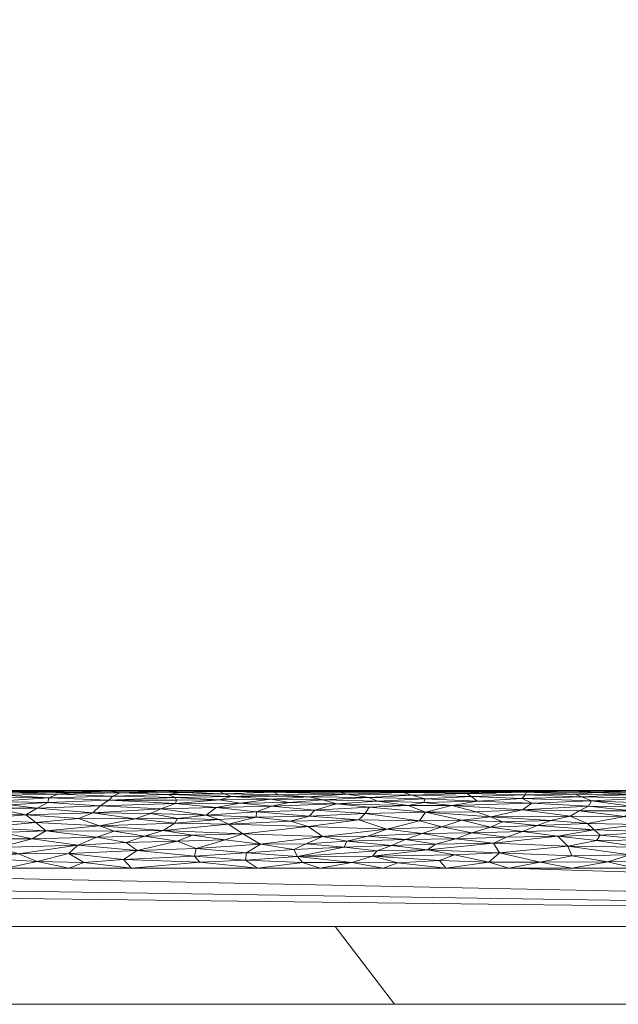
# Model space of a CAD drawing. Header units: millimetres. Extents: x -300 to 300, y 0 to 450.
# Tile 170 of 256: x 220 to 235, y 0 to 25. Entities that reach past the tile are written whole.
import ezdxf

# ---------------------------------------------------------------- set-up
doc = ezdxf.new("R2010")
doc.units = ezdxf.units.MM
doc.layers.add('A-GENM', color=13, linetype='Continuous')

# ---------------------------------------------------------------- blocks, each defined once
blk = doc.blocks.new('MODEL_CCAS0420-1080410R0 - MODEL_CCAS0420-1080410R0-453240-Preview')
at = {"layer": 'A-GENM', "lineweight": 9}
mesh = blk.add_polyface(dxfattribs=at)
corners = [(-296.159, -20, -110), (-295.657, -15.55, -110), (-294.177, -11.323, -110), (-291.793, -7.531, -110), (-288.625, -4.364, -110), (-284.831, -1.981, -110), (-280.602, -0.502, -110), (-276.147, 0, -110), (276.147, 0, -110), (280.596, -0.501, -110), (284.825, -1.978, -110), (288.619, -4.359, -110), (291.788, -7.525, -110), (294.174, -11.316, -110), (295.656, -15.545, -110), (296.159, -20, -110), (296.159, -426.171, -110), (295.658, -430.617, -110), (294.182, -434.842, -110), (291.802, -438.632, -110), (288.638, -441.797, -110), (284.848, -444.179, -110), (280.622, -445.657, -110), (276.171, -446.159, -110), (-276.171, -446.159, -110), (-280.617, -445.658, -110), (-284.842, -444.182, -110), (-288.632, -441.802, -110), (-291.797, -438.638, -110), (-294.179, -434.848, -110), (-295.657, -430.622, -110), (-296.159, -426.171, -110)]
mesh.append_faces([[corners[k] for k in face] for face in [(15, 12, 13, 14)]], dxfattribs={"vtx0": -1})
mesh.append_faces([[corners[k] for k in face] for face in [(16, 8, 15)]], dxfattribs={"vtx0": -1, "vtx1": -1})
mesh.append_faces([[corners[k] for k in face] for face in [(24, 31, 7, 8)]], dxfattribs={"vtx0": -1, "vtx1": -1, "vtx3": -1})
mesh.append_faces([[corners[k] for k in face] for face in [(31, 24, 25, 30), (18, 21, 22, 17), (17, 22, 23, 16)]], dxfattribs={"vtx0": -1, "vtx2": -1})
mesh.append_faces([[corners[k] for k in face] for face in [(0, 3, 4, 5), (0, 5, 6, 7)]], dxfattribs={"vtx0": -1, "vtx3": -1})
mesh.append_faces([[corners[k] for k in face] for face in [(28, 29, 27)]], dxfattribs={"vtx1": -1})
mesh.append_faces([[corners[k] for k in face] for face in [(25, 26, 30), (11, 12, 15, 10), (9, 10, 15, 8), (31, 0, 7)]], dxfattribs={"vtx1": -1, "vtx2": -1})
mesh.append_faces([[corners[k] for k in face] for face in [(23, 24, 8, 16)]], dxfattribs={"vtx1": -1, "vtx2": -1, "vtx3": -1})
mesh.append_faces([[corners[k] for k in face] for face in [(26, 27, 29, 30)]], dxfattribs={"vtx1": -1, "vtx3": -1})
mesh.append_faces([[corners[k] for k in face] for face in [(19, 20, 21, 18)]], dxfattribs={"vtx2": -1})
mesh.append_faces([[corners[k] for k in face] for face in [(0, 1, 2, 3)]], dxfattribs={"vtx3": -1})
mesh = blk.add_polyface(dxfattribs=at)
corners = [(279.918, 0, -2), (278.032, 0, -56), (276.147, 0, -110), (-276.147, 0, -110), (-278.032, 0, -56), (-279.918, 0, -2), (0, 0, -2)]
mesh.append_faces([[corners[k] for k in face] for face in [(6, 3, 4, 5)]], dxfattribs={"vtx0": -1})
mesh.append_faces([[corners[k] for k in face] for face in [(3, 6, 2)]], dxfattribs={"vtx0": -1, "vtx1": -1})
mesh.append_faces([[corners[k] for k in face] for face in [(1, 2, 6, 0)]], dxfattribs={"vtx1": -1})
mesh = blk.add_polyface(dxfattribs=at)
corners = [(279.918, 0, -2), (0, 0, -2), (-279.918, 0, -2), (-279.918, -0.586, -0.586), (-279.918, -2), (0, -2), (279.918, -2), (279.918, -0.586, -0.586), (-146.072, 0, -2), (-139.959, -2), (-209.938, -2), (-246.456, -2), (-73.036, 0, -2), (-212.995, 0, -2), (-69.979, -2), (-246.456, 0, -2), (146.072, -2), (139.959, 0, -2), (209.938, 0, -2), (246.456, 0, -2), (73.036, -2), (212.995, -2), (69.979, 0, -2), (246.456, -2), (-36.518, 0, -2), (-34.99, -2), (-52.485, -2), (34.99, 0, -2), (36.518, -2), (18.259, -2), (-263.187, -2), (-109.554, 0, -2), (-104.969, -2), (-122.464, -2), (263.187, 0, -2), (104.969, 0, -2), (109.554, -2), (91.295, -2), (-174.949, -2), (-179.533, 0, -2), (-162.803, 0, -2), (179.533, -2), (174.949, 0, -2), (192.444, 0, -2), (-157.454, -2), (-127.813, 0, -2), (-18.259, 0, -2), (-17.495, -2), (-229.726, 0, -2), (-228.197, -2), (229.726, -2), (228.197, 0, -2), (54.777, -2), (52.485, 0, -2), (-87.474, -2), (-91.295, 0, -2), (127.813, -2), (122.464, 0, -2), (-196.264, 0, -2), (-192.444, -2), (157.454, 0, -2), (162.803, -2), (-54.777, 0, -2), (17.495, 0, -2), (-263.187, 0, -2), (263.187, -2), (87.474, 0, -2), (196.264, -2)]
mesh.append_faces([[corners[k] for k in face] for face in [(44, 40, 38), (45, 33, 31), (46, 47, 1), (50, 51, 21), (52, 53, 28), (54, 55, 32), (56, 57, 36), (58, 59, 39), (60, 61, 42)]], dxfattribs={"vtx0": -1, "vtx1": -1})
mesh.append_faces([[corners[k] for k in face] for face in [(34, 65, 7), (30, 64, 3)]], dxfattribs={"vtx0": -1, "vtx1": -1, "vtx2": -1})
mesh.append_faces([[corners[k] for k in face] for face in [(5, 63, 1, 47), (42, 61, 41, 43), (19, 23, 65, 34), (32, 55, 31, 33), (28, 53, 27, 29), (39, 59, 38, 40), (36, 57, 35, 37), (21, 51, 18, 67), (63, 5, 29, 27), (67, 18, 43, 41), (37, 35, 66)]], dxfattribs={"vtx0": -1, "vtx2": -1})
mesh.append_faces([[corners[k] for k in face] for face in [(2, 3, 64)]], dxfattribs={"vtx1": -1})
mesh.append_faces([[corners[k] for k in face] for face in [(25, 47, 46, 24), (9, 33, 45, 8), (8, 40, 44, 9), (49, 10, 13, 48), (11, 49, 48, 15), (19, 51, 50, 23), (20, 37, 66, 22), (26, 25, 24, 62), (14, 26, 62, 12), (22, 53, 52, 20), (30, 11, 15, 64), (12, 55, 54, 14), (17, 57, 56, 16), (10, 59, 58, 13), (16, 61, 60, 17)]], dxfattribs={"vtx1": -1, "vtx3": -1})
mesh.append_faces([[corners[k] for k in face] for face in [(3, 4, 30), (65, 6, 7), (7, 0, 34)]], dxfattribs={"vtx2": -1})
mesh = blk.add_polyface(dxfattribs=at)
corners = [(-279.918, -2), (-292.651, -7.27), (-297.929, -20), (-297.929, -224.97), (-297.929, -429.94), (-292.661, -442.661), (-279.94, -447.929), (0, -447.929), (279.94, -447.929), (292.661, -442.661), (297.929, -429.94), (297.929, -224.97), (297.929, -20), (292.651, -7.27), (279.918, -2), (0, -2), (0, -3.5), (13.257, -3.5), (26.515, -3.5), (39.772, -3.5), (53.029, -3.5), (66.287, -3.5), (79.544, -3.5), (92.801, -3.5), (106.059, -3.5), (119.316, -3.5), (132.573, -3.5), (145.831, -3.5), (159.088, -3.5), (172.345, -3.5), (185.603, -3.5), (198.86, -3.5), (212.117, -3.5), (225.375, -3.5), (238.632, -3.5), (251.889, -3.5), (265.147, -3.5), (278.404, -3.5), (291.028, -7.487), (296.497, -19.511), (296.5, -32.769), (296.5, -46.026), (296.5, -59.283), (296.5, -72.541), (296.5, -85.798), (296.5, -99.055), (296.5, -112.313), (296.5, -125.57), (296.5, -138.827), (296.5, -152.085), (296.5, -165.342), (296.5, -178.599), (296.5, -191.857), (296.5, -205.114), (296.5, -218.371), (296.5, -231.629), (296.5, -244.886), (296.5, -258.143), (296.499, -271.401), (296.499, -284.658), (296.499, -297.915), (296.499, -311.173), (296.499, -324.43), (296.499, -337.687), (296.5, -350.945), (296.5, -364.202), (296.5, -377.459), (296.5, -390.717), (296.5, -403.974), (296.5, -417.231), (296.497, -430.489), (291.028, -442.513), (278.404, -446.5), (265.147, -446.5), (251.889, -446.5), (238.632, -446.5), (225.375, -446.5), (212.117, -446.5), (198.86, -446.5), (185.603, -446.5), (172.345, -446.5), (159.088, -446.5), (145.831, -446.5), (132.573, -446.5), (119.316, -446.5), (106.059, -446.5), (92.801, -446.5), (79.544, -446.5), (66.287, -446.5), (53.029, -446.5), (39.772, -446.5), (26.515, -446.5), (13.257, -446.5), (0, -446.5), (-12.926, -446.5), (-25.852, -446.5), (-38.777, -446.5), (-51.703, -446.5), (-64.629, -446.5), (-77.555, -446.5), (-90.48, -446.5), (-103.406, -446.5), (-116.332, -446.5), (-129.258, -446.5), (-142.183, -446.5), (-155.109, -446.5), (-168.035, -446.5), (-180.961, -446.5), (-193.887, -446.5), (-206.812, -446.5), (-219.738, -446.5), (-232.664, -446.5), (-245.59, -446.5), (-258.515, -446.5), (-271.441, -446.5), (-284.356, -445.968), (-294.544, -438.124), (-296.5, -425.35), (-296.5, -412.424), (-296.5, -399.498), (-296.5, -386.572), (-296.5, -373.646), (-296.5, -360.721), (-296.5, -347.795), (-296.499, -334.869), (-296.499, -321.943), (-296.499, -309.018), (-296.499, -296.092), (-296.499, -283.166), (-296.499, -270.24), (-296.5, -257.315), (-296.5, -244.389), (-296.5, -231.463), (-296.5, -218.537), (-296.5, -205.611), (-296.5, -192.686), (-296.5, -179.76), (-296.5, -166.834), (-296.5, -153.908), (-296.5, -140.983), (-296.5, -128.057), (-296.5, -115.131), (-296.5, -102.205), (-296.5, -89.28), (-296.5, -76.354), (-296.5, -63.428), (-296.5, -50.502), (-296.5, -37.576), (-296.5, -24.651), (-294.544, -11.876), (-284.356, -4.032), (-271.441, -3.5), (-258.515, -3.5), (-245.59, -3.5), (-232.664, -3.5), (-219.738, -3.5), (-206.812, -3.5), (-193.887, -3.5), (-180.961, -3.5), (-168.035, -3.5), (-155.109, -3.5), (-142.183, -3.5), (-129.258, -3.5), (-116.332, -3.5), (-103.406, -3.5), (-90.48, -3.5), (-77.555, -3.5), (-64.629, -3.5), (-51.703, -3.5), (-38.777, -3.5), (-25.852, -3.5), (-12.926, -3.5), (-294.538, -438.129), (-294.547, -438.108)]
mesh.append_faces([[corners[k] for k in face] for face in [(116, 172, 173)]])
mesh.append_faces([[corners[k] for k in face] for face in [(118, 4, 117), (6, 115, 5), (115, 6, 114), (7, 104, 6), (1, 150, 0), (151, 0, 150)]], dxfattribs={"vtx0": -1, "vtx1": -1})
mesh.append_faces([[corners[k] for k in face] for face in [(4, 124, 125), (7, 99, 100), (2, 148, 149), (149, 1, 2), (2, 141, 142), (0, 151, 152), (0, 160, 161, 15), (15, 165, 166), (15, 170, 171), (8, 81, 82, 7), (8, 72, 73), (11, 61, 62, 10), (12, 46, 47, 11), (38, 13, 14, 37), (13, 38, 39, 12)]], dxfattribs={"vtx0": -1, "vtx2": -1})
mesh.append_faces([[corners[k] for k in face] for face in [(4, 118, 119, 120), (4, 120, 121, 122), (3, 128, 129, 130), (3, 130, 131, 132), (3, 138, 139, 140), (0, 154, 155, 156), (0, 156, 157, 158), (15, 161, 162, 163), (15, 163, 164, 165), (8, 73, 74, 75), (7, 86, 87, 88), (7, 83, 84, 85), (10, 68, 69, 70), (11, 55, 56, 57), (14, 28, 29, 30), (14, 32, 33, 34), (15, 19, 20, 21), (12, 44, 45, 46), (11, 49, 50, 51), (11, 47, 48, 49), (12, 39, 40, 41)]], dxfattribs={"vtx0": -1, "vtx3": -1})
mesh.append_faces([[corners[k] for k in face] for face in [(123, 124, 4, 122), (127, 128, 3, 126), (113, 114, 6, 112), (111, 112, 6, 110), (109, 110, 6, 108), (107, 108, 6, 106), (96, 97, 7, 95), (105, 106, 6, 104), (103, 104, 7, 102), (101, 102, 7, 100), (98, 99, 7, 97), (94, 95, 7, 93), (135, 136, 3, 134), (137, 138, 3, 136), (133, 134, 3, 132), (145, 146, 2, 144), (147, 148, 2, 146), (143, 144, 2, 142), (149, 150, 1), (153, 154, 0, 152), (159, 160, 0, 158), (169, 170, 15, 168), (167, 168, 15, 166), (78, 79, 8, 77), (80, 81, 8, 79), (76, 77, 8, 75), (91, 92, 7, 90), (89, 90, 7, 88), (85, 86, 7), (82, 83, 7), (67, 68, 10, 66), (65, 66, 10, 64), (60, 61, 11, 59), (58, 59, 11, 57), (63, 64, 10, 62), (54, 55, 11, 53), (26, 27, 15, 25), (31, 32, 14, 30), (16, 17, 15, 171), (18, 19, 15, 17), (24, 25, 15, 23), (22, 23, 15, 21), (34, 35, 14), (52, 53, 11, 51), (36, 37, 14, 35), (42, 43, 12, 41), (43, 44, 12), (92, 93, 7)]], dxfattribs={"vtx1": -1, "vtx2": -1})
mesh.append_faces([[corners[k] for k in face] for face in [(3, 4, 125, 126), (2, 3, 140, 141), (71, 72, 8, 9), (70, 71, 9, 10), (27, 28, 14, 15)]], dxfattribs={"vtx1": -1, "vtx3": -1})
mesh.append_faces([[corners[k] for k in face] for face in [(4, 173, 117), (115, 172, 5)]], dxfattribs={"vtx2": -1})
mesh = blk.add_polyface(dxfattribs=at)
corners = [(-234.784, -5.227, -0.991), (-236.149, -5.296, -1.12), (-234.542, -5.334, -1.202), (-234.242, -4.839, -0.515), (-235.644, -4.83, -0.507), (-234.47, -4.972, -0.645), (-235.861, -5.39, -1.345), (-236.648, -5.152, -0.872), (-234.706, -5.092, -0.788), (-235.814, -4.971, -0.644), (-236.329, -5.495, -1.858), (-235.749, -5.478, -1.704), (-237.503, -5.49, -1.797), (-236.602, -5.45, -1.555), (-234.914, -5.443, -1.525), (-235.061, -5.496, -1.865), (-235.817, -5.5, -2), (-234.306, -5.5, -2), (-234.359, -5.399, -1.37), (-235.847, -5.084, -0.778), (-236.886, -5.042, -0.725), (-237.041, -4.845, -0.52), (-235.014, -4.35, -0.196), (-233.919, -4.319, -0.183), (-234.912, -4.209, -0.137), (-235.771, -3.841, -0.033), (-234.177, -4.069, -0.089), (-234.281, -3.815, -0.028), (-237.363, -4.115, -0.103), (-236.224, -4.231, -0.145), (-236.038, -4.036, -0.079), (-235.203, -3.665, -0.008), (-236.704, -3.691, -0.011), (-237.192, -3.904, -0.045), (-235.895, -3.5), (-234.28, -3.5), (-234.305, -5.482, -1.727), (-237.329, -5.5, -2), (-236.445, -4.433, -0.237), (-236.038, -4.622, -0.349), (-234.858, -4.486, -0.266), (-234.688, -4.646, -0.365), (-237.101, -4.56, -0.309)]
mesh.append_faces([[corners[k] for k in face] for face in [(0, 1, 2), (3, 4, 5), (1, 6, 2), (0, 7, 1), (8, 5, 9), (10, 11, 12), (13, 14, 6), (13, 11, 14), (14, 18, 6), (19, 0, 8), (7, 19, 20), (9, 20, 19), (9, 4, 21), (22, 23, 24), (25, 26, 27), (28, 29, 30), (26, 25, 30), (31, 32, 25), (25, 32, 33), (9, 5, 4), (25, 33, 30), (31, 25, 27), (30, 29, 24), (32, 31, 34), (11, 15, 36), (10, 16, 15), (14, 11, 36), (11, 10, 15), (38, 39, 40), (41, 40, 39), (4, 41, 39), (41, 4, 3), (39, 21, 4), (6, 18, 2), (30, 24, 26), (29, 38, 22), (29, 22, 24), (38, 40, 22), (38, 42, 39), (0, 19, 7), (9, 19, 8)]], dxfattribs={"vtx0": -1, "vtx1": -1, "vtx2": -1})
mesh.append_faces([[corners[k] for k in face] for face in [(15, 16, 17)]], dxfattribs={"vtx0": -1, "vtx2": -1})
mesh.append_faces([[corners[k] for k in face] for face in [(35, 34, 31), (37, 16, 10)]], dxfattribs={"vtx1": -1, "vtx2": -1})
mesh = blk.add_polyface(dxfattribs=at)
corners = [(-233.919, -4.319, -0.183), (-234.177, -4.069, -0.089), (-234.912, -4.209, -0.137), (-233.39, -4.596, -0.332), (-234.858, -4.486, -0.266), (-234.688, -4.646, -0.365), (-234.914, -5.443, -1.525), (-234.305, -5.482, -1.727), (-233.117, -5.45, -1.554), (-234.784, -5.227, -0.991), (-233.009, -5.288, -1.103), (-233.251, -5.168, -0.897), (-232.193, -4.555, -0.306), (-233.016, -4.442, -0.242), (-235.014, -4.35, -0.196), (-235.061, -5.496, -1.865), (-233.373, -5.495, -1.85), (-233.472, -3.656, -0.007), (-235.203, -3.665, -0.008), (-234.281, -3.815, -0.028), (-232.6, -4.296, -0.172), (-232.273, -4.143, -0.113), (-232.427, -3.894, -0.043), (-232.146, -3.651, -0.007), (-232.664, -3.5), (-232.794, -5.5, -2), (-232.038, -5.497, -1.877), (-234.542, -5.334, -1.202), (-233.079, -5.381, -1.32), (-234.706, -5.092, -0.788), (-233.013, -5.001, -0.678), (-232.203, -4.822, -0.5), (-234.242, -4.839, -0.515), (-231.846, -5.218, -0.977), (-233.74, -4.724, -0.421), (-233.134, -5.478, -1.704), (-234.359, -5.399, -1.37), (-234.28, -3.5), (-234.306, -5.5, -2), (-232.496, -4.692, -0.397), (-234.47, -4.972, -0.645), (-231.991, -5.455, -1.576)]
mesh.append_faces([[corners[k] for k in face] for face in [(37, 17, 24)]], dxfattribs={"vtx0": -1, "vtx1": -1})
mesh.append_faces([[corners[k] for k in face] for face in [(0, 1, 2), (3, 4, 5), (6, 7, 8), (9, 10, 11), (3, 12, 13), (4, 0, 14), (15, 16, 7), (17, 18, 19), (0, 13, 20), (21, 1, 0), (19, 1, 22), (23, 24, 17), (16, 25, 26), (10, 27, 28), (27, 10, 9), (11, 29, 9), (30, 29, 11), (30, 31, 32), (11, 10, 33), (5, 34, 3), (16, 35, 7), (27, 36, 28), (36, 8, 28), (21, 22, 1), (17, 37, 18), (19, 22, 17), (22, 23, 17), (8, 7, 35), (15, 38, 16), (26, 35, 16), (13, 4, 3), (34, 5, 32), (32, 31, 34), (39, 34, 31), (29, 30, 40), (30, 32, 40), (4, 13, 0), (0, 20, 21), (8, 36, 6), (35, 41, 8), (39, 12, 3), (34, 39, 3)]], dxfattribs={"vtx0": -1, "vtx1": -1, "vtx2": -1})
mesh.append_faces([[corners[k] for k in face] for face in [(38, 25, 16)]], dxfattribs={"vtx1": -1, "vtx2": -1})
mesh = blk.add_polyface(dxfattribs=at)
corners = [(-230.503, -5.28, -1.088), (-231.846, -5.218, -0.977), (-231.706, -5.341, -1.218), (-230.777, -4.12, -0.105), (-232.273, -4.143, -0.113), (-231.3, -4.251, -0.154), (-232.203, -4.822, -0.5), (-233.013, -5.001, -0.678), (-231.824, -4.949, -0.621), (-230.524, -4.936, -0.607), (-231.196, -5.109, -0.811), (-232.496, -4.692, -0.397), (-231.459, -4.734, -0.428), (-232.193, -4.555, -0.306), (-231.582, -5.421, -1.441), (-230.171, -5.376, -1.305), (-232.038, -5.497, -1.877), (-230.067, -5.493, -1.825), (-231.868, -5.481, -1.72), (-233.117, -5.45, -1.554), (-233.079, -5.381, -1.32), (-233.009, -5.288, -1.103), (-233.251, -5.168, -0.897), (-230.945, -4.56, -0.309), (-230.437, -4.389, -0.215), (-231.709, -4.404, -0.223), (-229.951, -5.444, -1.529), (-231.991, -5.455, -1.576), (-230.425, -5.474, -1.675), (-232.427, -3.894, -0.043), (-230.574, -3.974, -0.062), (-231.269, -3.846, -0.034), (-230.48, -5.192, -0.933), (-232.146, -3.651, -0.007), (-230.881, -3.7, -0.011), (-231.048, -3.5), (-231.282, -5.5, -2), (-232.794, -5.5, -2), (-232.664, -3.5), (-233.134, -5.478, -1.704), (-232.6, -4.296, -0.172), (-233.016, -4.442, -0.242), (-230.366, -4.719, -0.417)]
mesh.append_faces([[corners[k] for k in face] for face in [(36, 16, 37), (38, 33, 35)]], dxfattribs={"vtx0": -1, "vtx1": -1})
mesh.append_faces([[corners[k] for k in face] for face in [(0, 1, 2), (3, 4, 5), (6, 7, 8), (9, 8, 10), (11, 12, 13), (14, 15, 2), (16, 17, 18), (19, 14, 20), (2, 21, 20), (22, 1, 10), (10, 7, 22), (23, 13, 12), (24, 5, 25), (26, 27, 28), (27, 14, 19), (14, 2, 20), (15, 0, 2), (29, 4, 30), (31, 29, 30), (2, 1, 21), (32, 1, 0), (29, 31, 33), (33, 34, 35), (1, 32, 10), (27, 26, 14), (17, 16, 36), (39, 16, 18), (27, 39, 18), (40, 41, 25), (5, 40, 25), (28, 27, 18), (23, 24, 25), (25, 41, 13), (25, 13, 23), (12, 11, 6), (9, 12, 6), (23, 12, 42), (40, 5, 4), (4, 3, 30), (10, 8, 7), (9, 6, 8), (33, 31, 34)]], dxfattribs={"vtx0": -1, "vtx1": -1, "vtx2": -1})
mesh = blk.add_polyface(dxfattribs=at)
corners = [(-230.067, -5.493, -1.825), (-228.616, -5.494, -1.841), (-229.184, -5.474, -1.679), (-230.48, -5.192, -0.933), (-230.503, -5.28, -1.088), (-229.286, -5.224, -0.986), (-228.625, -3.643, -0.006), (-229.807, -3.638, -0.006), (-229.156, -3.808, -0.027), (-229.07, -5.065, -0.754), (-230.072, -5.109, -0.811), (-228.231, -5.157, -0.879), (-229.07, -5.318, -1.165), (-230.366, -4.719, -0.417), (-231.459, -4.734, -0.428), (-230.524, -4.936, -0.607), (-230.574, -3.974, -0.062), (-230.777, -4.12, -0.105), (-229.65, -4.084, -0.093), (-231.196, -5.109, -0.811), (-231.3, -4.251, -0.154), (-230.437, -4.389, -0.215), (-230.009, -4.239, -0.149), (-231.582, -5.421, -1.441), (-229.951, -5.444, -1.529), (-230.171, -5.376, -1.305), (-228.502, -5.406, -1.392), (-228.316, -5.451, -1.556), (-228.806, -4.739, -0.432), (-229.527, -4.499, -0.273), (-228.974, -4.904, -0.576), (-230.945, -4.56, -0.309), (-230.881, -3.7, -0.011), (-231.269, -3.846, -0.034), (-229.432, -3.5), (-231.048, -3.5), (-229.281, -3.949, -0.056), (-229.771, -5.5, -2), (-230.425, -5.474, -1.675), (-231.282, -5.5, -2), (-231.868, -5.481, -1.72), (-229.043, -4.321, -0.184), (-228.498, -4.191, -0.13), (-228.429, -4.042, -0.081)]
mesh.append_faces([[corners[k] for k in face] for face in [(0, 1, 2), (3, 4, 5), (6, 7, 8), (9, 10, 11), (4, 12, 5), (13, 14, 15), (16, 17, 18), (10, 15, 19), (20, 21, 22), (23, 24, 25), (26, 25, 24), (12, 4, 25), (2, 27, 24), (28, 29, 13), (28, 13, 30), (13, 15, 30), (29, 21, 31), (32, 33, 8), (16, 18, 36), (26, 12, 25), (3, 10, 19), (9, 30, 15), (5, 11, 10), (5, 10, 3), (15, 10, 9), (7, 6, 34), (0, 37, 1), (2, 38, 0), (38, 2, 24), (40, 0, 38), (41, 42, 22), (21, 41, 22), (8, 7, 32), (41, 21, 29), (29, 31, 13), (42, 18, 22), (36, 18, 43), (16, 36, 8), (22, 18, 17), (22, 17, 20), (8, 33, 16), (7, 35, 32)]], dxfattribs={"vtx0": -1, "vtx1": -1, "vtx2": -1})
mesh.append_faces([[corners[k] for k in face] for face in [(34, 35, 7), (39, 37, 0)]], dxfattribs={"vtx1": -1, "vtx2": -1})
mesh = blk.add_polyface(dxfattribs=at)
corners = [(-228.502, -5.406, -1.392), (-226.747, -5.388, -1.34), (-227.512, -5.333, -1.2), (-228.316, -5.451, -1.556), (-226.628, -5.45, -1.553), (-228.231, -5.157, -0.879), (-227.008, -5.187, -0.926), (-226.564, -5.09, -0.786), (-227.36, -3.646, -0.006), (-228.625, -3.643, -0.006), (-227.233, -3.804, -0.026), (-228.259, -5.5, -2), (-226.747, -5.5, -2), (-227.276, -5.495, -1.855), (-228.498, -4.191, -0.13), (-229.043, -4.321, -0.184), (-227.875, -4.316, -0.181), (-229.156, -3.808, -0.027), (-229.281, -3.949, -0.056), (-227.504, -4.569, -0.315), (-229.527, -4.499, -0.273), (-227.451, -4.124, -0.106), (-228.974, -4.904, -0.576), (-229.07, -5.065, -0.754), (-227.679, -4.993, -0.668), (-227.817, -3.5), (-229.286, -5.224, -0.986), (-229.07, -5.318, -1.165), (-227.881, -5.254, -1.039), (-226.554, -5.277, -1.082), (-226.18, -4.952, -0.624), (-227.531, -4.838, -0.514), (-228.806, -4.739, -0.432), (-227.053, -4.708, -0.409), (-229.432, -3.5), (-227.14, -3.98, -0.063), (-228.429, -4.042, -0.081), (-228.616, -5.494, -1.841), (-227.794, -5.479, -1.707), (-229.184, -5.474, -1.679), (-229.771, -5.5, -2), (-229.951, -5.444, -1.529), (-226.282, -4.12, -0.105), (-229.65, -4.084, -0.093), (-226.394, -5.478, -1.7)]
mesh.append_faces([[corners[k] for k in face] for face in [(34, 9, 25)]], dxfattribs={"vtx0": -1, "vtx1": -1})
mesh.append_faces([[corners[k] for k in face] for face in [(0, 1, 2), (0, 3, 4), (5, 6, 7), (8, 9, 10), (14, 15, 16), (17, 18, 10), (19, 16, 20), (16, 21, 14), (22, 23, 24), (8, 25, 9), (26, 27, 28), (5, 26, 28), (6, 5, 28), (24, 5, 7), (29, 6, 28), (2, 29, 28), (24, 30, 31), (0, 4, 1), (22, 24, 31), (5, 24, 23), (22, 31, 32), (33, 32, 31), (20, 32, 19), (28, 27, 2), (0, 2, 27), (32, 33, 19), (10, 9, 17), (35, 10, 36), (21, 35, 36), (11, 13, 37), (37, 13, 38), (39, 37, 38), (3, 39, 38), (4, 3, 38), (41, 3, 0), (14, 21, 36), (16, 42, 21), (43, 14, 36), (20, 16, 15), (10, 18, 36), (13, 44, 38)]], dxfattribs={"vtx0": -1, "vtx1": -1, "vtx2": -1})
mesh.append_faces([[corners[k] for k in face] for face in [(11, 12, 13), (40, 11, 37)]], dxfattribs={"vtx1": -1, "vtx2": -1})
mesh = blk.add_polyface(dxfattribs=at)
corners = [(-227.875, -4.316, -0.181), (-225.83, -4.379, -0.21), (-226.282, -4.12, -0.105), (-227.276, -5.495, -1.855), (-226.747, -5.5, -2), (-225.991, -5.494, -1.839), (-225.533, -5.343, -1.223), (-225.23, -5.254, -1.038), (-226.554, -5.277, -1.082), (-226.18, -4.952, -0.624), (-225.142, -5.06, -0.747), (-224.888, -4.865, -0.538), (-225.756, -5.17, -0.899), (-225.235, -5.474, -1.674), (-225.35, -5.413, -1.414), (-226.628, -5.45, -1.553), (-227.14, -3.98, -0.063), (-225.922, -3.897, -0.044), (-227.233, -3.804, -0.026), (-224.586, -3.809, -0.027), (-225.897, -3.707, -0.012), (-227.679, -4.993, -0.668), (-226.564, -5.09, -0.786), (-224.48, -5.496, -1.862), (-227.008, -5.187, -0.926), (-227.504, -4.569, -0.315), (-225.459, -4.628, -0.353), (-227.36, -3.646, -0.006), (-225.376, -4.231, -0.146), (-227.512, -5.333, -1.2), (-226.747, -5.388, -1.34), (-226.394, -5.478, -1.7), (-227.451, -4.124, -0.106), (-226.173, -4.811, -0.491), (-227.053, -4.708, -0.409), (-227.531, -4.838, -0.514), (-225.236, -5.5, -2), (-225.208, -4.751, -0.441), (-226.201, -3.5), (-227.817, -3.5), (-224.724, -3.653, -0.007), (-224.63, -4.008, -0.071), (-224.532, -4.345, -0.194), (-227.794, -5.479, -1.707)]
mesh.append_faces([[corners[k] for k in face] for face in [(0, 1, 2), (3, 4, 5), (6, 7, 8), (9, 10, 11), (7, 12, 8), (13, 14, 15), (16, 17, 18), (17, 19, 20), (9, 21, 22), (23, 13, 5), (12, 22, 24), (22, 10, 9), (25, 26, 1), (27, 18, 20), (28, 2, 1), (6, 29, 30), (31, 3, 5), (0, 25, 1), (16, 32, 2), (33, 34, 35), (24, 8, 12), (8, 29, 6), (14, 6, 30), (10, 22, 12), (9, 33, 35), (33, 9, 11), (15, 14, 30), (31, 5, 13), (31, 13, 15), (5, 36, 23), (11, 37, 33), (34, 26, 25), (26, 34, 33), (18, 17, 20), (38, 27, 20), (20, 40, 38), (2, 28, 41), (2, 41, 17), (2, 17, 16), (26, 33, 37), (1, 42, 28), (15, 43, 31)]], dxfattribs={"vtx0": -1, "vtx1": -1, "vtx2": -1})
mesh.append_faces([[corners[k] for k in face] for face in [(5, 4, 36)]], dxfattribs={"vtx0": -1, "vtx2": -1})
mesh.append_faces([[corners[k] for k in face] for face in [(38, 39, 27)]], dxfattribs={"vtx1": -1, "vtx2": -1})
mesh = blk.add_polyface(dxfattribs=at)
corners = [(-225.35, -5.413, -1.414), (-223.911, -5.393, -1.354), (-225.533, -5.343, -1.223), (-224.238, -5.446, -1.537), (-222.675, -5.433, -1.486), (-224.724, -3.653, -0.007), (-222.763, -3.726, -0.015), (-222.97, -3.5), (-224.087, -5.317, -1.163), (-225.23, -5.254, -1.038), (-225.142, -5.06, -0.747), (-224.093, -5.165, -0.892), (-223.721, -5.029, -0.709), (-224.586, -3.809, -0.027), (-223.115, -3.956, -0.057), (-225.459, -4.628, -0.353), (-223.782, -4.465, -0.255), (-225.83, -4.379, -0.21), (-224.532, -4.345, -0.194), (-224.143, -4.197, -0.132), (-225.376, -4.231, -0.146), (-225.922, -3.897, -0.044), (-224.63, -4.008, -0.071), (-225.208, -4.751, -0.441), (-224.079, -4.657, -0.372), (-223.302, -4.324, -0.185), (-224.888, -4.865, -0.538), (-222.489, -5.349, -1.236), (-224.122, -5.246, -1.025), (-222.385, -5.246, -1.025), (-225.756, -5.17, -0.899), (-224.148, -4.78, -0.464), (-223.458, -4.901, -0.573), (-223.062, -4.765, -0.453), (-225.235, -5.474, -1.674), (-223.828, -5.48, -1.712), (-223.724, -5.5, -2), (-224.48, -5.496, -1.862), (-225.236, -5.5, -2), (-222.954, -5.495, -1.852), (-225.897, -3.707, -0.012), (-224.585, -3.5), (-226.201, -3.5), (-222.829, -4.159, -0.118)]
mesh.append_faces([[corners[k] for k in face] for face in [(36, 37, 38)]], dxfattribs={"vtx0": -1, "vtx1": -1})
mesh.append_faces([[corners[k] for k in face] for face in [(0, 1, 2), (3, 1, 0), (1, 3, 4), (5, 6, 7), (8, 9, 2), (10, 11, 12), (13, 14, 6), (15, 16, 17), (18, 19, 20), (21, 22, 13), (15, 23, 24), (25, 19, 18), (12, 26, 10), (8, 2, 1), (27, 8, 1), (28, 29, 11), (11, 30, 9), (8, 28, 9), (11, 10, 30), (31, 32, 33), (31, 24, 23), (3, 0, 34), (35, 3, 34), (3, 35, 4), (39, 35, 37), (22, 14, 13), (13, 5, 40), (39, 37, 36), (37, 35, 34), (14, 22, 19), (31, 23, 26), (16, 15, 24), (32, 26, 12), (24, 31, 33), (26, 32, 31), (6, 5, 13), (18, 17, 16), (22, 20, 19), (25, 18, 16), (29, 28, 8), (11, 9, 28), (25, 43, 19)]], dxfattribs={"vtx0": -1, "vtx1": -1, "vtx2": -1})
mesh.append_faces([[corners[k] for k in face] for face in [(5, 7, 41, 42)]], dxfattribs={"vtx0": -1, "vtx3": -1})
mesh = blk.add_polyface(dxfattribs=at)
corners = [(-221.586, -4.093, -0.096), (-221.355, -3.876, -0.039), (-223.115, -3.956, -0.057), (-221.457, -5.494, -1.838), (-220.803, -5.47, -1.651), (-222.4, -5.476, -1.688), (-222.954, -5.495, -1.852), (-222.763, -3.726, -0.015), (-221.744, -3.642, -0.006), (-222.97, -3.5), (-222.675, -5.433, -1.486), (-223.828, -5.48, -1.712), (-223.724, -5.5, -2), (-222.212, -5.5, -2), (-221.606, -4.779, -0.464), (-222.147, -4.592, -0.329), (-223.062, -4.765, -0.453), (-221.975, -4.926, -0.597), (-222.163, -5.098, -0.796), (-222.385, -5.246, -1.025), (-220.812, -5.186, -0.924), (-224.087, -5.317, -1.163), (-222.489, -5.349, -1.236), (-220.84, -5.307, -1.141), (-222.829, -4.159, -0.118), (-222.076, -4.3, -0.174), (-223.721, -5.029, -0.709), (-223.911, -5.393, -1.354), (-221.075, -5.398, -1.368), (-224.093, -5.165, -0.892), (-220.542, -5.041, -0.724), (-223.458, -4.901, -0.573), (-221.466, -5.441, -1.518), (-220.701, -5.5, -2), (-223.302, -4.324, -0.185), (-223.782, -4.465, -0.255), (-222.523, -4.447, -0.245), (-220.769, -4.458, -0.251), (-224.079, -4.657, -0.372), (-220.411, -4.25, -0.153), (-224.143, -4.197, -0.132), (-220.25, -4.867, -0.541), (-220.507, -4.672, -0.382), (-221.354, -3.5)]
mesh.append_faces([[corners[k] for k in face] for face in [(9, 8, 43)]], dxfattribs={"vtx0": -1, "vtx1": -1})
mesh.append_faces([[corners[k] for k in face] for face in [(0, 1, 2), (3, 4, 5), (5, 6, 3), (7, 8, 9), (5, 10, 11), (14, 15, 16), (16, 17, 14), (18, 19, 20), (21, 22, 19), (23, 19, 22), (20, 19, 23), (24, 25, 0), (26, 18, 17), (10, 22, 27), (23, 22, 28), (18, 29, 19), (17, 18, 30), (18, 26, 29), (17, 16, 31), (32, 5, 4), (22, 10, 28), (11, 6, 5), (10, 32, 28), (3, 6, 13), (34, 35, 36), (36, 37, 25), (38, 15, 35), (0, 25, 39), (7, 2, 1), (24, 2, 40), (15, 38, 16), (17, 31, 26), (36, 35, 15), (34, 25, 24), (37, 36, 15), (25, 34, 36), (41, 14, 17), (15, 14, 42), (5, 32, 10), (2, 24, 0), (1, 8, 7)]], dxfattribs={"vtx0": -1, "vtx1": -1, "vtx2": -1})
mesh.append_faces([[corners[k] for k in face] for face in [(6, 12, 13), (3, 13, 33)]], dxfattribs={"vtx0": -1, "vtx2": -1})
mesh = blk.add_polyface(dxfattribs=at)
corners = [(-220.507, -4.672, -0.382), (-220.25, -4.867, -0.541), (-218.853, -4.748, -0.439), (-220.769, -4.458, -0.251), (-222.147, -4.592, -0.329), (-219.189, -5.473, -1.672), (-220.803, -5.47, -1.651), (-219.937, -5.494, -1.839), (-221.466, -5.441, -1.518), (-219.858, -5.435, -1.493), (-221.075, -5.398, -1.368), (-219.095, -4.546, -0.301), (-221.606, -4.779, -0.464), (-219.546, -4.032, -0.078), (-218.807, -3.909, -0.046), (-220.064, -3.871, -0.038), (-222.076, -4.3, -0.174), (-220.411, -4.25, -0.153), (-219.694, -5.377, -1.308), (-220.812, -5.186, -0.924), (-219.836, -5.127, -0.837), (-220.542, -5.041, -0.724), (-219.717, -5.317, -1.164), (-219.401, -5.216, -0.972), (-220.84, -5.307, -1.141), (-222.163, -5.098, -0.796), (-221.975, -4.926, -0.597), (-221.457, -5.494, -1.838), (-220.701, -5.5, -2), (-219.189, -5.5, -2), (-219.457, -5.04, -0.723), (-218.7, -4.251, -0.153), (-219.639, -4.421, -0.231), (-218.241, -5.385, -1.329), (-221.586, -4.093, -0.096), (-221.744, -3.642, -0.006), (-221.355, -3.876, -0.039), (-220.546, -3.67, -0.008), (-219.738, -3.5), (-219.117, -3.759, -0.019), (-221.354, -3.5), (-218.995, -4.881, -0.553), (-218.624, -5.298, -1.124)]
mesh.append_faces([[corners[k] for k in face] for face in [(0, 1, 2), (3, 4, 0), (5, 6, 7), (8, 9, 10), (2, 11, 0), (1, 0, 12), (13, 14, 15), (16, 3, 17), (18, 10, 9), (19, 20, 21), (22, 23, 24), (25, 19, 21), (26, 21, 1), (7, 27, 28), (27, 7, 6), (9, 6, 5), (30, 21, 20), (3, 0, 11), (31, 13, 17), (3, 11, 32), (18, 9, 33), (20, 19, 23), (18, 22, 24), (13, 15, 34), (35, 36, 37), (13, 34, 17), (38, 37, 39), (35, 37, 40), (15, 37, 36), (24, 10, 18), (24, 23, 19), (1, 21, 30), (31, 17, 32), (17, 3, 32), (9, 8, 6), (2, 1, 41), (30, 41, 1), (15, 14, 39), (37, 15, 39), (15, 36, 34), (18, 42, 22), (23, 22, 42)]], dxfattribs={"vtx0": -1, "vtx1": -1, "vtx2": -1})
mesh.append_faces([[corners[k] for k in face] for face in [(7, 28, 29), (37, 38, 40)]], dxfattribs={"vtx0": -1, "vtx2": -1})
mesh = blk.add_polyface(dxfattribs=at)
corners = [(0, -113.079, -5), (74.359, -113.079, -5), (148.718, -113.079, -5), (223.077, -113.079, -5), (294.5, -132.968, -5), (294.499, -81.318, -5), (294.499, -29.667, -5), (258.762, -5.5, -5), (206.609, -5.5, -5), (154.956, -5.5, -5), (103.303, -5.5, -5), (51.652, -5.5, -5), (0, -5.5, -5), (-59.752, -5.5, -5), (-119.504, -5.5, -5), (-179.256, -5.5, -5), (-239.009, -5.5, -5), (-294.499, -25.775, -5), (-289.1, -8.453, -5), (-294.499, -73.214, -5), (-294.5, -132.968, -5), (-275.116, -113.088, -5), (-244.547, -113.079, -5), (-213.979, -113.079, -5), (-183.41, -113.079, -5), (-152.842, -113.079, -5), (-122.274, -113.079, -5), (-91.705, -113.079, -5), (-61.137, -113.079, -5), (-30.568, -113.079, -5), (-119.5, -65, -5), (-114.374, -52.626, -5), (-102, -47.5, -5), (-89.626, -52.626, -5), (-84.5, -65, -5), (-89.626, -77.374, -5), (-102, -82.5, -5), (-114.374, -77.374, -5), (17.5, -65, -5), (12.374, -77.374, -5), (0, -82.5, -5), (-12.374, -77.374, -5), (-17.5, -65, -5), (-12.374, -52.626, -5), (0, -47.5, -5), (12.374, -52.626, -5), (119.5, -65, -5), (114.374, -77.374, -5), (102, -82.5, -5), (89.626, -77.374, -5), (84.5, -65, -5), (89.626, -52.626, -5), (102, -47.5, -5), (114.374, -52.626, -5), (-290.42, -24.284, -5)]
mesh.append_faces([[corners[k] for k in face] for face in [(18, 17, 54)]])
mesh.append_faces([[corners[k] for k in face] for face in [(32, 14, 31), (42, 29, 41), (50, 1, 49), (8, 3, 7), (53, 10, 52)]], dxfattribs={"vtx0": -1, "vtx1": -1})
mesh.append_faces([[corners[k] for k in face] for face in [(13, 34, 42, 43)]], dxfattribs={"vtx0": -1, "vtx1": -1, "vtx3": -1})
mesh.append_faces([[corners[k] for k in face] for face in [(30, 24, 25, 37), (16, 22, 23, 15), (35, 27, 28, 34), (37, 25, 26, 36), (36, 26, 27, 35), (31, 14, 15, 30), (13, 33, 34), (0, 40, 41, 29), (11, 50, 51, 10), (12, 44, 45, 11), (10, 51, 52)]], dxfattribs={"vtx0": -1, "vtx2": -1})
mesh.append_faces([[corners[k] for k in face] for face in [(19, 21, 22, 16), (15, 23, 24, 30), (11, 45, 38, 50)]], dxfattribs={"vtx0": -1, "vtx2": -1, "vtx3": -1})
mesh.append_faces([[corners[k] for k in face] for face in [(20, 21, 19)]], dxfattribs={"vtx1": -1})
mesh.append_faces([[corners[k] for k in face] for face in [(47, 48, 2)]], dxfattribs={"vtx1": -1, "vtx2": -1})
mesh.append_faces([[corners[k] for k in face] for face in [(28, 29, 42, 34), (38, 39, 1, 50), (46, 47, 2, 9)]], dxfattribs={"vtx1": -1, "vtx2": -1, "vtx3": -1})
mesh.append_faces([[corners[k] for k in face] for face in [(13, 14, 32, 33), (12, 13, 43, 44), (39, 40, 0, 1), (48, 49, 1, 2), (2, 3, 8, 9), (53, 46, 9, 10)]], dxfattribs={"vtx1": -1, "vtx3": -1})
mesh.append_faces([[corners[k] for k in face] for face in [(16, 54, 19), (5, 6, 7)]], dxfattribs={"vtx2": -1})
mesh.append_faces([[corners[k] for k in face] for face in [(3, 4, 5, 7)]], dxfattribs={"vtx2": -1, "vtx3": -1})
mesh = blk.add_polyface(dxfattribs=at)
corners = [(-194.194, -5.5, -5), (-190.46, -5.5, -5), (-193.491, -5.5, -2), (-197.929, -5.5, -5), (-212.867, -5.5, -5), (-209.133, -5.5, -5), (-211.631, -5.5, -2), (-270.222, -16.905, -5), (-266.754, -15.637, -5), (-278.144, -5.5, -2), (-273.69, -18.172, -5), (-223.724, -5.5, -2), (-227.805, -5.5, -5), (-224.071, -5.5, -5), (-220.336, -5.5, -5), (-289.496, -8.773, -2), (-277.159, -19.439, -5), (-283.82, -7.137, -2), (-216.602, -5.5, -5), (-217.677, -5.5, -2), (-263.286, -14.37, -5), (-272.097, -5.5, -2), (-260.004, -5.5, -2), (-259.818, -13.103, -5), (-256.35, -11.836, -5), (-252.882, -10.569, -5), (-239.009, -5.5, -5), (-235.817, -5.5, -2), (-241.864, -5.5, -2), (-199.538, -5.5, -2), (-187.444, -5.5, -2), (-245.945, -8.034, -5), (-242.477, -6.767, -5), (-247.91, -5.5, -2), (-249.413, -9.302, -5), (-186.725, -5.5, -5), (-182.991, -5.5, -5), (-253.957, -5.5, -2), (-181.398, -5.5, -2), (-229.771, -5.5, -2), (-205.398, -5.5, -5), (-201.663, -5.5, -5), (-205.584, -5.5, -2), (-266.05, -5.5, -2), (-235.274, -5.5, -5), (-231.54, -5.5, -5), (-291.997, -14.093, -2), (-280.627, -20.706, -5)]
mesh.append_faces([[corners[k] for k in face] for face in [(15, 16, 17), (29, 3, 2), (37, 34, 33), (39, 12, 11), (21, 20, 43), (6, 5, 42), (33, 32, 28)]], dxfattribs={"vtx0": -1, "vtx1": -1})
mesh.append_faces([[corners[k] for k in face] for face in [(26, 27, 28), (1, 30, 2), (36, 38, 30), (14, 19, 11), (25, 37, 22), (4, 6, 19), (39, 45, 12), (37, 25, 34), (29, 41, 3)]], dxfattribs={"vtx0": -1, "vtx2": -1})
mesh.append_faces([[corners[k] for k in face] for face in [(11, 12, 13, 14), (22, 23, 24, 25), (30, 1, 35, 36)]], dxfattribs={"vtx0": -1, "vtx3": -1})
mesh.append_faces([[corners[k] for k in face] for face in [(0, 1, 2, 3), (4, 5, 6), (7, 8, 9, 10), (18, 4, 19, 14), (8, 20, 21), (31, 32, 33, 34), (40, 41, 42, 5), (20, 23, 43), (32, 26, 28), (22, 43, 23), (44, 45, 27, 26), (29, 42, 41), (9, 17, 10), (21, 9, 8), (15, 46, 47), (39, 27, 45)]], dxfattribs={"vtx1": -1, "vtx2": -1})

msp = doc.modelspace()

# ---------------------------------------------------------------- block references
at = {"layer": 'A-GENM', "lineweight": 9, "rotation": 180}
msp.add_blockref('MODEL_CCAS0420-1080410R0 - MODEL_CCAS0420-1080410R0-453240-Preview', (0, 0, 850), dxfattribs=at)

doc.saveas('drawing.dxf')
